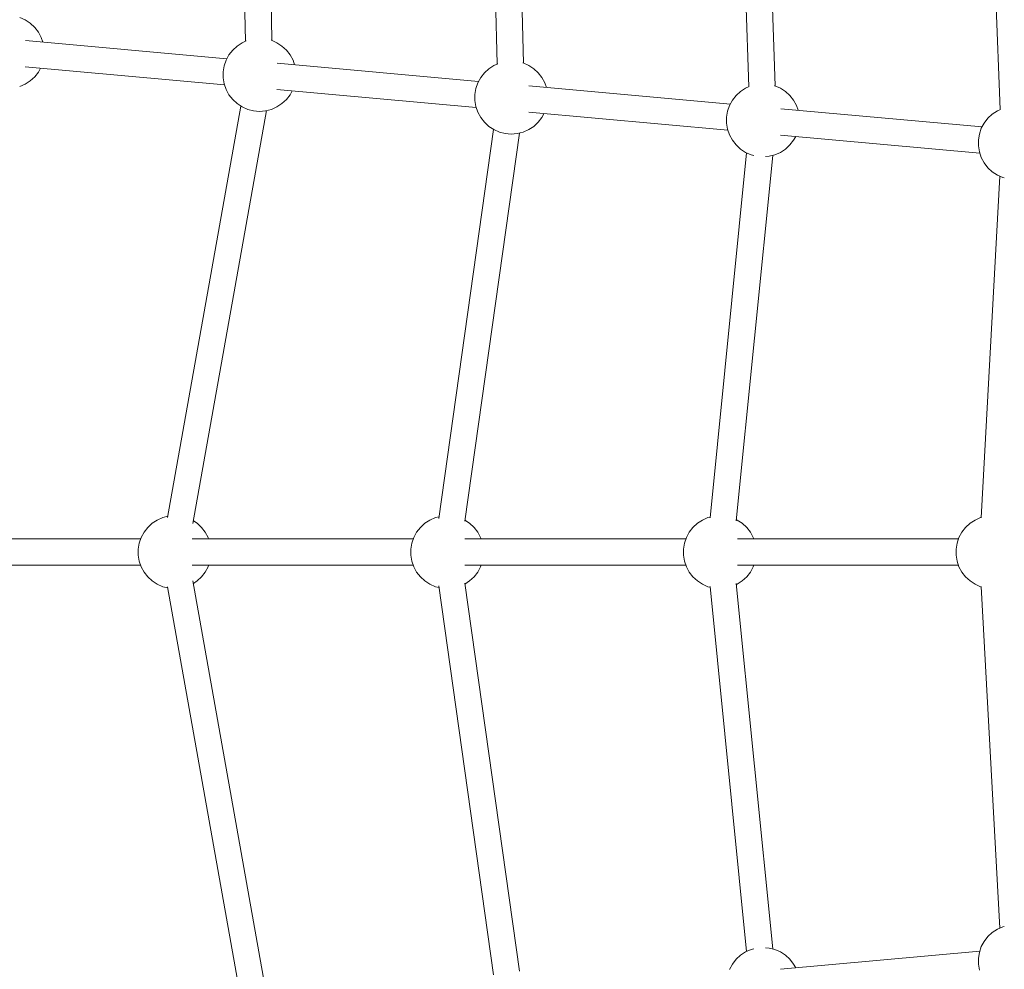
# Model space of a CAD drawing. Header units: inches. Extents: x -32 to 818, y -661 to 218.
# Tile 25 of 256: x 471.532 to 472.204, y 16.133 to 16.78. Entities that reach past the tile are written whole.
import ezdxf

# ---------------------------------------------------------------- set-up
doc = ezdxf.new("R2010")
doc.units = ezdxf.units.IN
doc.header["$LTSCALE"] = 0.01
doc.header["$MEASUREMENT"] = 0
doc.layers.add('_at_zabawki_', color=240, linetype='Continuous', lineweight=5)

# ---------------------------------------------------------------- blocks, each defined once
blk = doc.blocks.new('zw$2CA8')
at = {"layer": '_at_zabawki_'}
for p, q in [((-5414.98, 3476.42), (-5408.65, 3196.93)), ((-5390.66, 3197.39), (-5396.99, 3476.88)), ((-5244.35, 3445.34), (-5237.07, 3181.38)), ((-5219.09, 3181.94), (-5226.37, 3445.9)), ((-5073.71, 3414.25), (-5065.51, 3165.83)), ((-5047.53, 3166.5), (-5055.74, 3414.92)), ((-4903.06, 3383.16), (-4893.96, 3150.27)), ((-5558.96, 3211.4), (-5562.72, 3213.05)), ((-5555.51, 3209.15), (-5558.96, 3211.4)), ((-5552.49, 3206.36), (-5555.51, 3209.15)), ((-5549.96, 3203.11), (-5552.49, 3206.36)), ((-5421.4, 3185), (-5558.75, 3197.4)), ((-5548, 3199.5), (-5549.96, 3203.11)), ((-5546.91, 3196.33), (-5548, 3199.5)), ((-5408.21, 3197.12), (-5410.99, 3195.9)), ((-5391.04, 3197.55), (-5391.13, 3197.58)), ((-5387.27, 3195.9), (-5391.04, 3197.55)), ((-5417.46, 3190.86), (-5419.99, 3187.62)), ((-5414.43, 3193.65), (-5417.46, 3190.86)), ((-5410.99, 3195.9), (-5414.43, 3193.65)), ((-5383.83, 3193.65), (-5387.27, 3195.9)), ((-5380.8, 3190.86), (-5383.83, 3193.65)), ((-5378.27, 3187.62), (-5380.8, 3190.86)), ((-5421.94, 3184), (-5423.28, 3180.11)), ((-5419.99, 3187.62), (-5421.94, 3184)), ((-5376.31, 3184), (-5378.27, 3187.62)), ((-5375.23, 3180.83), (-5376.31, 3184)), ((-5558.97, 3179.42), (-5423.03, 3167.15)), ((-5549.96, 3175.86), (-5548.54, 3178.48)), ((-5423.28, 3180.11), (-5423.96, 3176.05)), ((-5249.71, 3169.5), (-5387.06, 3181.9)), ((-5242.74, 3178.15), (-5245.77, 3175.37)), ((-5239.3, 3180.4), (-5242.74, 3178.15)), ((-5236.65, 3181.57), (-5239.3, 3180.4)), ((-5219.35, 3182.06), (-5219.48, 3182.09)), ((-5215.58, 3180.4), (-5219.35, 3182.06)), ((-5212.14, 3178.15), (-5215.58, 3180.4)), ((-5209.11, 3175.37), (-5212.14, 3178.15)), ((-5558.96, 3167.58), (-5555.51, 3169.83)), ((-5555.51, 3169.83), (-5552.49, 3172.61)), ((-5552.49, 3172.61), (-5549.96, 3175.86)), ((-5423.96, 3176.05), (-5423.96, 3171.93)), ((-5423.96, 3171.93), (-5423.28, 3167.87)), ((-5248.3, 3172.12), (-5250.26, 3168.5)), ((-5245.77, 3175.37), (-5248.3, 3172.12)), ((-5206.58, 3172.12), (-5209.11, 3175.37)), ((-5204.63, 3168.5), (-5206.58, 3172.12)), ((-5562.73, 3165.92), (-5558.96, 3167.58)), ((-5423.28, 3167.87), (-5421.94, 3163.98)), ((-5421.94, 3163.98), (-5419.99, 3160.36)), ((-5387.28, 3163.92), (-5251.34, 3151.65)), ((-5378.27, 3160.36), (-5376.85, 3162.98)), ((-5251.59, 3164.61), (-5252.27, 3160.55)), ((-5250.26, 3168.5), (-5251.59, 3164.61)), ((-5078.03, 3154), (-5215.37, 3166.4)), ((-5203.54, 3165.33), (-5204.63, 3168.5)), ((-5067.61, 3164.9), (-5071.06, 3162.65)), ((-5065.18, 3165.97), (-5067.61, 3164.9)), ((-5047.66, 3166.56), (-5047.93, 3166.63)), ((-5043.9, 3164.9), (-5047.66, 3166.56)), ((-5040.45, 3162.65), (-5043.9, 3164.9)), ((-5419.99, 3160.36), (-5417.46, 3157.12)), ((-5417.46, 3157.12), (-5414.43, 3154.33)), ((-5383.83, 3154.33), (-5380.8, 3157.12)), ((-5380.8, 3157.12), (-5378.27, 3160.36)), ((-5252.27, 3160.55), (-5252.27, 3156.43)), ((-5252.27, 3156.43), (-5251.59, 3152.37)), ((-5076.61, 3156.62), (-5078.57, 3153)), ((-5074.08, 3159.87), (-5076.61, 3156.62)), ((-5071.06, 3162.65), (-5074.08, 3159.87)), ((-5037.42, 3159.87), (-5040.45, 3162.65)), ((-5034.9, 3156.62), (-5037.42, 3159.87)), ((-5032.94, 3153), (-5034.9, 3156.62)), ((-5411.92, 3152.69), (-5461.85, 2872.05)), ((-5444.59, 2867.87), (-5394.48, 3149.55)), ((-5414.43, 3154.33), (-5410.99, 3152.08)), ((-5410.99, 3152.08), (-5407.22, 3150.42)), ((-5407.22, 3150.42), (-5403.23, 3149.41)), ((-5395.03, 3149.41), (-5391.04, 3150.42)), ((-5391.04, 3150.42), (-5387.27, 3152.08)), ((-5387.27, 3152.08), (-5383.83, 3154.33)), ((-5251.59, 3152.37), (-5250.26, 3148.48)), ((-5078.57, 3153), (-5079.91, 3149.11)), ((-4906.34, 3138.51), (-5043.69, 3150.9)), ((-5031.85, 3149.84), (-5032.94, 3153)), ((-4893.69, 3150.39), (-4895.93, 3149.41)), ((-5403.23, 3149.41), (-5399.13, 3149.07)), ((-5399.13, 3149.07), (-5395.03, 3149.41)), ((-5250.26, 3148.48), (-5248.3, 3144.86)), ((-5248.3, 3144.86), (-5245.77, 3141.62)), ((-5215.59, 3148.42), (-5079.66, 3136.15)), ((-5209.11, 3141.62), (-5206.58, 3144.86)), ((-5206.58, 3144.86), (-5205.17, 3147.48)), ((-5079.91, 3149.11), (-5080.58, 3145.05)), ((-5080.58, 3145.05), (-5080.58, 3140.94)), ((-4902.4, 3144.37), (-4904.92, 3141.12)), ((-4899.37, 3147.16), (-4902.4, 3144.37)), ((-4895.93, 3149.41), (-4899.37, 3147.16)), ((-5239.51, 3136.72), (-5276.92, 2871.2)), ((-5245.77, 3141.62), (-5242.74, 3138.83)), ((-5242.74, 3138.83), (-5239.3, 3136.58)), ((-5239.3, 3136.58), (-5235.53, 3134.93)), ((-5219.35, 3134.93), (-5215.58, 3136.58)), ((-5215.58, 3136.58), (-5212.14, 3138.83)), ((-5212.14, 3138.83), (-5209.11, 3141.62)), ((-5080.58, 3140.94), (-5079.91, 3136.88)), ((-5079.91, 3136.88), (-5078.57, 3132.98)), ((-4906.88, 3137.5), (-4908.22, 3133.61)), ((-4904.92, 3141.12), (-4906.88, 3137.5)), ((-5259.16, 2869.5), (-5221.85, 3134.29)), ((-5235.53, 3134.93), (-5231.54, 3133.92)), ((-5231.54, 3133.92), (-5227.44, 3133.58)), ((-5227.44, 3133.58), (-5223.34, 3133.92)), ((-5223.34, 3133.92), (-5219.35, 3134.93)), ((-5078.57, 3132.98), (-5076.61, 3129.37)), ((-5076.61, 3129.37), (-5074.08, 3126.12)), ((-5043.91, 3132.92), (-4907.97, 3120.65)), ((-5037.42, 3126.12), (-5034.9, 3129.37)), ((-5034.9, 3129.37), (-5033.48, 3131.98)), ((-4908.22, 3133.61), (-4908.9, 3129.55)), ((-4908.9, 3129.55), (-4908.9, 3125.44)), ((-5074.08, 3126.12), (-5071.06, 3123.33)), ((-5071.06, 3123.33), (-5067.61, 3121.08)), ((-5043.9, 3121.08), (-5040.45, 3123.33)), ((-5040.45, 3123.33), (-5037.42, 3126.12)), ((-4908.9, 3125.44), (-4908.22, 3121.38)), ((-5066.97, 3120.8), (-5091.86, 2871.81)), ((-5074.07, 2869.71), (-5049.15, 3119.05)), ((-5067.61, 3121.08), (-5063.84, 3119.43)), ((-5063.84, 3119.43), (-5061.96, 3118.95)), ((-5054.08, 3118.22), (-5051.65, 3118.42)), ((-5051.65, 3118.42), (-5047.66, 3119.43)), ((-5047.66, 3119.43), (-5043.9, 3121.08)), ((-4908.22, 3121.38), (-4906.88, 3117.49)), ((-4906.88, 3117.49), (-4904.92, 3113.87)), ((-4904.92, 3113.87), (-4902.4, 3110.62)), ((-4902.4, 3110.62), (-4899.37, 3107.83)), ((-4894.3, 3104.87), (-4907.01, 2871.68)), ((-4899.37, 3107.83), (-4895.93, 3105.58)), ((-4895.93, 3105.58), (-4892.16, 3103.93)), ((-4892.16, 3103.93), (-4891.2, 3103.69)), ((-5472.38, 2867.99), (-5475.4, 2865.2)), ((-5468.93, 2870.24), (-5472.38, 2867.99)), ((-5465.16, 2871.89), (-5468.93, 2870.24)), ((-5461.72, 2872.76), (-5465.16, 2871.89)), ((-5441.77, 2867.99), (-5444.28, 2869.63)), ((-5438.74, 2865.2), (-5441.77, 2867.99)), ((-5286.45, 2867.99), (-5289.47, 2865.2)), ((-5283, 2870.24), (-5286.45, 2867.99)), ((-5279.23, 2871.89), (-5283, 2870.24)), ((-5276.73, 2872.52), (-5279.23, 2871.89)), ((-5255.84, 2867.99), (-5259.07, 2870.1)), ((-5252.81, 2865.2), (-5255.84, 2867.99)), ((-5100.52, 2867.99), (-5103.54, 2865.2)), ((-5097.07, 2870.24), (-5100.52, 2867.99)), ((-5093.3, 2871.89), (-5097.07, 2870.24)), ((-5091.82, 2872.27), (-5093.3, 2871.89)), ((-5073.35, 2870.24), (-5073.99, 2870.52)), ((-5069.91, 2867.99), (-5073.35, 2870.24)), ((-5066.88, 2865.2), (-5069.91, 2867.99)), ((-4914.59, 2867.99), (-4917.61, 2865.2)), ((-4911.14, 2870.24), (-4914.59, 2867.99)), ((-4907.37, 2871.89), (-4911.14, 2870.24)), ((-4906.99, 2871.99), (-4907.37, 2871.89)), ((-5477.93, 2861.95), (-5479.89, 2858.33)), ((-5475.4, 2865.2), (-5477.93, 2861.95)), ((-5436.21, 2861.95), (-5438.74, 2865.2)), ((-5434.26, 2858.33), (-5436.21, 2861.95)), ((-5292, 2861.95), (-5293.96, 2858.33)), ((-5289.47, 2865.2), (-5292, 2861.95)), ((-5250.28, 2861.95), (-5252.81, 2865.2)), ((-5248.33, 2858.33), (-5250.28, 2861.95)), ((-5106.07, 2861.95), (-5108.03, 2858.33)), ((-5103.54, 2865.2), (-5106.07, 2861.95)), ((-5064.35, 2861.95), (-5066.88, 2865.2)), ((-5062.4, 2858.33), (-5064.35, 2861.95)), ((-4920.14, 2861.95), (-4922.1, 2858.33)), ((-4917.61, 2865.2), (-4920.14, 2861.95)), ((-5480.23, 2857.33), (-5630.92, 2857.33)), ((-5481.22, 2854.44), (-5481.9, 2850.38)), ((-5479.89, 2858.33), (-5481.22, 2854.44)), ((-5294.3, 2857.33), (-5444.99, 2857.33)), ((-5433.91, 2857.33), (-5434.26, 2858.33)), ((-5295.29, 2854.44), (-5295.97, 2850.38)), ((-5293.96, 2858.33), (-5295.29, 2854.44)), ((-5108.37, 2857.33), (-5259.06, 2857.33)), ((-5247.98, 2857.33), (-5248.33, 2858.33)), ((-5109.36, 2854.44), (-5110.04, 2850.38)), ((-5108.03, 2858.33), (-5109.36, 2854.44)), ((-4922.44, 2857.33), (-5073.13, 2857.33)), ((-5062.05, 2857.33), (-5062.4, 2858.33)), ((-4923.43, 2854.44), (-4924.11, 2850.38)), ((-4922.1, 2858.33), (-4923.43, 2854.44)), ((-5481.9, 2850.38), (-5481.9, 2846.27)), ((-5295.97, 2850.38), (-5295.97, 2846.27)), ((-5110.04, 2850.38), (-5110.04, 2846.27)), ((-4924.11, 2850.38), (-4924.11, 2846.27)), ((-5481.9, 2846.27), (-5481.22, 2842.21)), ((-5481.22, 2842.21), (-5479.89, 2838.32)), ((-5295.97, 2846.27), (-5295.29, 2842.21)), ((-5295.29, 2842.21), (-5293.96, 2838.32)), ((-5110.04, 2846.27), (-5109.36, 2842.21)), ((-5109.36, 2842.21), (-5108.03, 2838.32)), ((-4924.11, 2846.27), (-4923.43, 2842.21)), ((-4923.43, 2842.21), (-4922.1, 2838.32)), ((-5630.92, 2839.33), (-5480.23, 2839.33)), ((-5479.89, 2838.32), (-5477.93, 2834.7)), ((-5477.93, 2834.7), (-5475.4, 2831.45)), ((-5444.99, 2839.33), (-5294.3, 2839.33)), ((-5438.74, 2831.45), (-5436.21, 2834.7)), ((-5436.21, 2834.7), (-5434.26, 2838.32)), ((-5434.26, 2838.32), (-5433.91, 2839.33)), ((-5293.96, 2838.32), (-5292, 2834.7)), ((-5292, 2834.7), (-5289.47, 2831.45)), ((-5259.06, 2839.33), (-5108.37, 2839.33)), ((-5252.81, 2831.45), (-5250.28, 2834.7)), ((-5250.28, 2834.7), (-5248.33, 2838.32)), ((-5248.33, 2838.32), (-5247.98, 2839.33)), ((-5108.03, 2838.32), (-5106.07, 2834.7)), ((-5106.07, 2834.7), (-5103.54, 2831.45)), ((-5073.13, 2839.33), (-4922.44, 2839.33)), ((-5066.88, 2831.45), (-5064.35, 2834.7)), ((-5064.35, 2834.7), (-5062.4, 2838.32)), ((-5062.4, 2838.32), (-5062.05, 2839.33)), ((-4922.1, 2838.32), (-4920.14, 2834.7)), ((-4920.14, 2834.7), (-4917.61, 2831.45)), ((-5475.4, 2831.45), (-5472.38, 2828.66)), ((-5472.38, 2828.66), (-5468.93, 2826.41)), ((-5394.48, 2547.1), (-5444.59, 2828.78)), ((-5444.28, 2827.02), (-5441.77, 2828.66)), ((-5441.77, 2828.66), (-5438.74, 2831.45)), ((-5289.47, 2831.45), (-5286.45, 2828.66)), ((-5286.45, 2828.66), (-5283, 2826.41)), ((-5221.85, 2562.36), (-5259.16, 2827.16)), ((-5259.07, 2826.55), (-5255.84, 2828.66)), ((-5255.84, 2828.66), (-5252.81, 2831.45)), ((-5103.54, 2831.45), (-5100.52, 2828.66)), ((-5100.52, 2828.66), (-5097.07, 2826.41)), ((-5073.35, 2826.41), (-5069.91, 2828.66)), ((-5069.91, 2828.66), (-5066.88, 2831.45)), ((-4917.61, 2831.45), (-4914.59, 2828.66)), ((-4914.59, 2828.66), (-4911.14, 2826.41)), ((-5468.93, 2826.41), (-5465.16, 2824.76)), ((-5465.16, 2824.76), (-5461.72, 2823.89)), ((-5461.85, 2824.6), (-5411.92, 2543.96)), ((-5283, 2826.41), (-5279.23, 2824.76)), ((-5279.23, 2824.76), (-5276.73, 2824.13)), ((-5276.92, 2825.45), (-5239.51, 2559.93)), ((-5097.07, 2826.41), (-5093.3, 2824.76)), ((-5093.3, 2824.76), (-5091.82, 2824.39)), ((-5091.86, 2824.84), (-5066.97, 2575.85)), ((-5049.15, 2577.6), (-5074.07, 2826.95)), ((-5073.99, 2826.13), (-5073.35, 2826.41)), ((-4911.14, 2826.41), (-4907.37, 2824.76)), ((-4907.37, 2824.76), (-4906.99, 2824.66)), ((-4907.01, 2824.97), (-4894.3, 2591.78)), ((-4892.16, 2592.72), (-4895.93, 2591.07)), ((-4891.2, 2592.96), (-4892.16, 2592.72)), ((-4902.4, 2586.03), (-4904.92, 2582.78)), ((-4899.37, 2588.82), (-4902.4, 2586.03)), ((-4895.93, 2591.07), (-4899.37, 2588.82)), ((-4906.88, 2579.16), (-4908.22, 2575.27)), ((-4904.92, 2582.78), (-4906.88, 2579.16)), ((-5071.06, 2573.32), (-5074.08, 2570.53)), ((-5067.61, 2575.57), (-5071.06, 2573.32)), ((-5063.84, 2577.22), (-5067.61, 2575.57)), ((-5061.96, 2577.7), (-5063.84, 2577.22)), ((-5051.65, 2578.23), (-5054.08, 2578.43)), ((-5047.66, 2577.22), (-5051.65, 2578.23)), ((-5043.9, 2575.57), (-5047.66, 2577.22)), ((-4907.97, 2576), (-5043.91, 2563.73)), ((-5040.45, 2573.32), (-5043.9, 2575.57)), ((-5037.42, 2570.53), (-5040.45, 2573.32)), ((-4908.22, 2575.27), (-4908.9, 2571.21)), ((-5076.61, 2567.28), (-5078.57, 2563.67)), ((-5074.08, 2570.53), (-5076.61, 2567.28)), ((-5034.9, 2567.28), (-5037.42, 2570.53)), ((-5033.48, 2564.67), (-5034.9, 2567.28)), ((-4908.9, 2571.21), (-4908.9, 2567.1)), ((-4908.9, 2567.1), (-4908.22, 2563.04))]:
    blk.add_line(p, q, dxfattribs=at)

msp = doc.modelspace()

# ---------------------------------------------------------------- block references
at = {"layer": '_at_zabawki_', "linetype": 'Continuous', "xscale": 0.001, "yscale": 0.001, "zscale": 0.001}
msp.add_blockref('zw$2CA8', (477.09515, 13.56888, 0.00455), dxfattribs=at)

doc.saveas('drawing.dxf')
